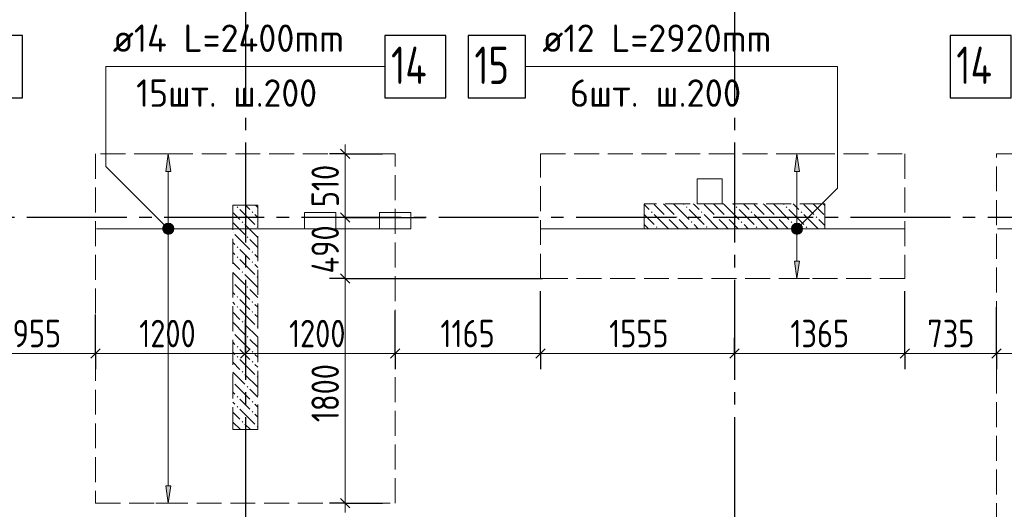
# Model space of a CAD drawing. Header units: millimetres. Extents: x 0 to 61017, y 0 to 42000.
# Tile 24 of 30: x 36952 to 44842, y 24761 to 28686. Entities that reach past the tile are written whole.
import ezdxf

# ---------------------------------------------------------------- set-up
doc = ezdxf.new("R2010")
doc.units = ezdxf.units.MM
doc.linetypes.add('______2', pattern=[270, 200, -70])
doc.linetypes.add('______5', pattern=[1100, 800, -100, 100, -100])
for name, color, linetype, lineweight in [('Standard', 7, 'Continuous', 25), ('ДОП Верх по Х', 7, 'Continuous', 25), ('ЖБ Пилон', 180, 'Continuous', 25), ('Оси', 40, '______5', 18), ('Позиционная метка номер позиции', 7, 'Continuous', 13), ('Примечания', 7, 'Continuous', 25)]:
    doc.layers.add(name, color=color, linetype=linetype, lineweight=lineweight)
doc.layers.add('ЖБ Перекрытие верхний уровень', color=7, linetype='Continuous', lineweight=25, true_color=0xe0e0ff)
doc.styles.add('GOST 2.304-81', font='txt')
doc.styles.add('ISOCPEUR', font='txt')

msp = doc.modelspace()

# ---------------------------------------------------------------- hatches: boundary and pattern name
at = {"layer": 'ДОП Верх по Х', "linetype": 'Continuous', "lineweight": 13, "transparency": 33554687}
for points in [[(38162.3, 27470), (38142.3, 27610), (38122.3, 27470)], [(43200.9, 27470), (43180.9, 27610), (43160.9, 27470)], [(38104.8, 27010), (38179.8, 27010), (38174.5, 27028.8)], [(38104.8, 27010), (38174.5, 27028.8), (38110, 27028.8)], [(38110, 26991.2), (38179.8, 27010), (38104.8, 27010)], [(38110, 27028.8), (38174.5, 27028.8), (38161, 27042.3)], [(38110, 27028.8), (38161, 27042.3), (38123.5, 27042.3)], [(38110, 26991.2), (38174.5, 26991.2), (38179.8, 27010)], [(38123.5, 26977.8), (38174.5, 26991.2), (38110, 26991.2)], [(38123.5, 27042.3), (38161, 27042.3), (38142.3, 27047.5)], [(38123.5, 26977.8), (38161, 26977.8), (38174.5, 26991.2)], [(43143.4, 27010), (43218.4, 27010), (43213.2, 27028.8)], [(43143.4, 27010), (43213.2, 27028.8), (43148.7, 27028.8)], [(43148.7, 26991.2), (43218.4, 27010), (43143.4, 27010)], [(43148.7, 27028.8), (43213.2, 27028.8), (43199.7, 27042.3)], [(43148.7, 27028.8), (43199.7, 27042.3), (43162.2, 27042.3)], [(43148.7, 26991.2), (43213.2, 26991.2), (43218.4, 27010)], [(43162.2, 26977.8), (43213.2, 26991.2), (43148.7, 26991.2)], [(43162.2, 27042.3), (43199.7, 27042.3), (43180.9, 27047.5)], [(43162.2, 26977.8), (43199.7, 26977.8), (43213.2, 26991.2)], [(38161, 26977.8), (38123.5, 26977.8), (38142.3, 26972.5)], [(43199.7, 26977.8), (43162.2, 26977.8), (43180.9, 26972.5)]]:
    msp.add_hatch(color=7, dxfattribs=at).paths.add_polyline_path(points)
for points in [[(43200.9, 26750), (43180.9, 26610), (43160.9, 26750)], [(38162.3, 24950), (38142.3, 24810), (38122.3, 24950)]]:
    msp.add_hatch(color=7, dxfattribs=at).paths.add_polyline_path(points, flags=16)
at = {"layer": 'ЖБ Пилон', "linetype": 'Continuous', "lineweight": 18, "transparency": 33554687}
for points in [[(38690.5, 27183.1), (38696.9, 27189.6), (38703.4, 27183.1), (38696.9, 27176.6)], [(38810.4, 27143.1), (38816.9, 27149.6), (38823.4, 27143.1), (38816.9, 27136.6)], [(42010.4, 27143.1), (42016.9, 27149.6), (42023.4, 27143.1), (42016.9, 27136.6)], [(42290.5, 27183.1), (42296.9, 27189.6), (42303.4, 27183.1), (42296.9, 27176.6)], [(42410.4, 27143.1), (42416.9, 27149.6), (42423.4, 27143.1), (42416.9, 27136.6)], [(42690.5, 27183.1), (42696.9, 27189.6), (42703.4, 27183.1), (42696.9, 27176.6)], [(42810.4, 27143.1), (42816.9, 27149.6), (42823.4, 27143.1), (42816.9, 27136.6)], [(43090.5, 27183.1), (43096.9, 27189.6), (43103.4, 27183.1), (43096.9, 27176.6)], [(43210.4, 27143.1), (43216.9, 27149.6), (43223.4, 27143.1), (43216.9, 27136.6)], [(38730.5, 27063.1), (38737, 27069.6), (38743.5, 27063.1), (38737, 27056.6)], [(42130.5, 27103.1), (42137, 27109.6), (42143.5, 27103.1), (42137, 27096.6)], [(42210.4, 27103.1), (42216.9, 27109.6), (42223.4, 27103.1), (42216.9, 27096.6)], [(42330.5, 27063.1), (42337, 27069.6), (42343.5, 27063.1), (42337, 27056.6)], [(42530.5, 27103.1), (42537, 27109.6), (42543.5, 27103.1), (42537, 27096.6)], [(42610.4, 27103.1), (42616.9, 27109.6), (42623.4, 27103.1), (42616.9, 27096.6)], [(42730.5, 27063.1), (42737, 27069.6), (42743.5, 27063.1), (42737, 27056.6)], [(42930.5, 27103.1), (42937, 27109.6), (42943.5, 27103.1), (42937, 27096.6)], [(43010.4, 27103.1), (43016.9, 27109.6), (43023.4, 27103.1), (43016.9, 27096.6)], [(43130.5, 27063.1), (43137, 27069.6), (43143.5, 27063.1), (43137, 27056.6)], [(43330.5, 27103.1), (43337, 27109.6), (43343.5, 27103.1), (43337, 27096.6)], [(38659.9, 26986.7), (38663.5, 26983.1), (38659.9, 26979.6)], [(38850.5, 27023.1), (38857, 27029.6), (38859.9, 27026.7), (38859.9, 27019.6), (38857, 27016.6)], [(42050.5, 27023.1), (42057, 27029.6), (42063.5, 27023.1), (42057, 27016.6)], [(42450.5, 27023.1), (42457, 27029.6), (42463.5, 27023.1), (42457, 27016.6)], [(42850.5, 27023.1), (42857, 27029.6), (42863.5, 27023.1), (42857, 27016.6)], [(43250.5, 27023.1), (43257, 27029.6), (43263.5, 27023.1), (43257, 27016.6)], [(38770.5, 26943.1), (38777, 26949.6), (38783.4, 26943.1), (38777, 26936.6)], [(38690.5, 26863.1), (38696.9, 26869.6), (38703.4, 26863.1), (38696.9, 26856.6)], [(38810.4, 26823.1), (38816.9, 26829.6), (38823.4, 26823.1), (38816.9, 26816.6)], [(38690.5, 26783.1), (38696.9, 26789.6), (38703.4, 26783.1), (38696.9, 26776.6)], [(38810.4, 26743.1), (38816.9, 26749.6), (38823.4, 26743.1), (38816.9, 26736.6)], [(38730.5, 26663.1), (38737, 26669.6), (38743.5, 26663.1), (38737, 26656.6)], [(38850.5, 26623.1), (38857, 26629.6), (38859.9, 26626.7), (38859.9, 26619.6), (38857, 26616.6)], [(38659.9, 26586.7), (38663.5, 26583.1), (38659.9, 26579.6)], [(38770.5, 26543.1), (38777, 26549.6), (38783.4, 26543.1), (38777, 26536.6)], [(38690.5, 26463.1), (38696.9, 26469.6), (38703.4, 26463.1), (38696.9, 26456.6)], [(38690.5, 26383.1), (38696.9, 26389.6), (38703.4, 26383.1), (38696.9, 26376.6)], [(38810.4, 26423.1), (38816.9, 26429.6), (38823.4, 26423.1), (38816.9, 26416.6)], [(38810.4, 26343.1), (38816.9, 26349.6), (38823.4, 26343.1), (38816.9, 26336.6)], [(38730.5, 26263.1), (38737, 26269.6), (38743.5, 26263.1), (38737, 26256.6)], [(38850.5, 26223.1), (38857, 26229.6), (38859.9, 26226.7), (38859.9, 26219.6), (38857, 26216.6)], [(38659.9, 26186.7), (38663.5, 26183.1), (38659.9, 26179.6)], [(38770.5, 26143.1), (38777, 26149.6), (38783.4, 26143.1), (38777, 26136.6)], [(38690.5, 26063.1), (38696.9, 26069.6), (38703.4, 26063.1), (38696.9, 26056.6)], [(38690.5, 25983.1), (38696.9, 25989.6), (38703.4, 25983.1), (38696.9, 25976.6)], [(38810.4, 26023.1), (38816.9, 26029.6), (38823.4, 26023.1), (38816.9, 26016.6)], [(38810.4, 25943.1), (38816.9, 25949.6), (38823.4, 25943.1), (38816.9, 25936.6)], [(38730.5, 25863.1), (38737, 25869.6), (38743.5, 25863.1), (38737, 25856.6)], [(38850.5, 25823.1), (38857, 25829.6), (38859.9, 25826.7), (38859.9, 25819.6), (38857, 25816.6)], [(38659.9, 25786.7), (38663.5, 25783.1), (38659.9, 25779.6)], [(38770.5, 25743.1), (38777, 25749.6), (38783.4, 25743.1), (38777, 25736.6)], [(38690.5, 25663.1), (38696.9, 25669.6), (38703.4, 25663.1), (38696.9, 25656.6)], [(38690.5, 25583.1), (38696.9, 25589.6), (38703.4, 25583.1), (38696.9, 25576.6)], [(38810.4, 25623.1), (38816.9, 25629.6), (38823.4, 25623.1), (38816.9, 25616.6)], [(38810.4, 25543.1), (38816.9, 25549.6), (38823.4, 25543.1), (38816.9, 25536.6)], [(38730.5, 25463.1), (38737, 25469.6), (38743.5, 25463.1), (38737, 25456.6)], [(38850.5, 25423.1), (38857, 25429.6), (38859.9, 25426.7), (38859.9, 25419.6), (38857, 25416.6)]]:
    msp.add_hatch(color=7, dxfattribs=at).paths.add_polyline_path(points, flags=16)
at = {"layer": 'Позиционная метка номер позиции', "linetype": 'Continuous', "lineweight": 13, "transparency": 33554687}
for points in [[(38110.5, 26978.2), (38153.7, 27053.3), (38099, 26998.5)], [(38099, 26998.5), (38153.7, 27053.3), (38130.8, 27053.3)], [(38099, 26998.5), (38130.8, 27053.3), (38099, 27021.5)], [(38099, 27021.5), (38130.8, 27053.3), (38110.5, 27041.8)], [(38110.5, 26978.2), (38174.1, 27041.8), (38153.7, 27053.3)], [(38130.8, 26966.7), (38174.1, 27041.8), (38110.5, 26978.2)], [(38130.8, 26966.7), (38185.6, 27021.5), (38174.1, 27041.8)], [(38153.7, 26966.7), (38185.6, 27021.5), (38130.8, 26966.7)], [(38153.7, 26966.7), (38185.6, 26998.5), (38185.6, 27021.5)], [(38185.6, 26998.5), (38153.7, 26966.7), (38174.1, 26978.2)], [(43137.7, 27021.5), (43212.8, 26978.2), (43149.1, 27041.8)], [(43137.7, 26998.5), (43192.4, 26966.7), (43137.7, 27021.5)], [(43137.7, 27021.5), (43192.4, 26966.7), (43212.8, 26978.2)], [(43169.5, 26966.7), (43137.7, 26998.5), (43149.1, 26978.2)], [(43137.7, 26998.5), (43169.5, 26966.7), (43192.4, 26966.7)], [(43149.1, 27041.8), (43224.2, 26998.5), (43169.5, 27053.3)], [(43149.1, 27041.8), (43212.8, 26978.2), (43224.2, 26998.5)], [(43169.5, 27053.3), (43224.2, 26998.5), (43224.2, 27021.5)], [(43169.5, 27053.3), (43224.2, 27021.5), (43192.4, 27053.3)], [(43192.4, 27053.3), (43224.2, 27021.5), (43212.8, 27041.8)]]:
    msp.add_hatch(color=7, dxfattribs=at).paths.add_polyline_path(points)

# ---------------------------------------------------------------- linework, layer by layer
at = {"layer": 'Standard', "color": 7, "linetype": 'Continuous', "lineweight": 25, "transparency": 33554687}
for p, q in [((39522.5, 27647.5), (39597.5, 27572.5)), ((39522.5, 27137.5), (39597.5, 27062.5)), ((39522.5, 26647.5), (39597.5, 26572.5)), ((37597.5, 26047.5), (37522.5, 25972.5)), ((38797.5, 26047.5), (38722.5, 25972.5)), ((39997.5, 26047.5), (39922.5, 25972.5)), ((41162.5, 26047.5), (41087.5, 25972.5)), ((42717.5, 26047.5), (42642.5, 25972.5)), ((44082.5, 26047.5), (44007.5, 25972.5)), ((44817.5, 26047.5), (44742.5, 25972.5)), ((39522.5, 24847.5), (39597.5, 24772.5))]:
    msp.add_line(p, q, dxfattribs=at)
at = {"layer": 'Standard', "color": 7, "linetype": 'Continuous', "lineweight": 13, "transparency": 33554687}
for p, q in [((39560, 27610), (39560, 27685)), ((39560, 27100), (39560, 26610)), ((39560, 26610), (39560, 24810)), ((37560, 26010), (36605, 26010)), ((38760, 26010), (37560, 26010)), ((39960, 26010), (38760, 26010)), ((41125, 26010), (39960, 26010)), ((42680, 26010), (41125, 26010)), ((44045, 26010), (42680, 26010)), ((44780, 26010), (44045, 26010)), ((45980, 26010), (44780, 26010)), ((39560, 24810), (39560, 24735))]:
    msp.add_line(p, q, dxfattribs=at)
at = {"layer": 'Standard', "color": 251, "linetype": 'Continuous', "lineweight": -3, "true_color": 0x656565, "transparency": 33554687}
for p, q in [((39560, 27610), (39435, 27610)), ((39560, 27610), (39685, 27610)), ((39560, 27610), (39860, 27610)), ((39560, 27100), (39435, 27100)), ((39560, 27100), (39685, 27100)), ((39560, 27100), (40202.5, 27100)), ((39560, 26610), (39435, 26610)), ((39560, 26610), (39685, 26610)), ((39560, 26610), (41142.3, 26610)), ((37560, 26010), (37560, 26135)), ((38760, 26010), (38760, 26135)), ((39960, 26010), (39960, 26135)), ((41125, 26010), (41125, 26135)), ((42680, 26010), (42680, 26135)), ((44045, 26010), (44045, 26135)), ((44780, 26010), (44780, 26135)), ((37560, 26010), (37560, 25885)), ((38760, 26010), (38760, 25885)), ((39960, 26010), (39960, 25885)), ((41125, 26010), (41125, 25885)), ((42680, 26010), (42680, 25885)), ((42680, 26010), (42680, 26010)), ((44045, 26010), (44045, 25885)), ((44780, 26010), (44780, 25885)), ((39560, 24810), (39435, 24810)), ((39560, 24810), (39685, 24810)), ((39560, 24810), (39860, 24810))]:
    msp.add_line(p, q, dxfattribs=at)
at = {"layer": 'Standard', "color": 7, "linetype": 'Continuous', "lineweight": 13, "transparency": 33554687}
msp.add_lwpolyline([(39560, 27610), (39560, 27102.2), (39560, 27102.2), (39560, 27100)], dxfattribs=at)
at = {"layer": 'Standard', "color": 251, "linetype": 'Continuous', "lineweight": -3, "true_color": 0x656565, "transparency": 33554687}
for points in [[(41125, 26010), (41125, 26027), (41125, 26027), (41125, 26027), (41125, 26027), (41125, 26027), (41125, 26027), (41125, 26027), (41125, 26027), (41125, 26027), (41125, 26027), (41125, 26027), (41125, 26027), (41125, 26027), (41125, 26027), (41125, 26027), (41125, 26027), (41125, 26027), (41125, 26027), (41125, 26027), (41125, 26027), (41125, 26027), (41125, 26027), (41125, 26027), (41125, 26027), (41125, 26027), (41125, 26027), (41125, 26027), (41125, 26027), (41125, 26027), (41125, 26027), (41125, 26027), (41125, 26027), (41125, 26027), (41125, 26027), (41125, 26027), (41125, 26027), (41125, 26027), (41125, 26027), (41125, 26027), (41125, 26027), (41125, 26027), (41125, 26027), (41125, 26027), (41125, 26027), (41125, 26027), (41125, 26027), (41125, 26027), (41125, 26027), (41125, 26027), (41125, 26027), (41125, 26027), (41125, 26027), (41125, 26027), (41125, 26027), (41125, 26510)], [(44045, 26010), (44045, 26027), (44045, 26027), (44045, 26027), (44045, 26027), (44045, 26027), (44045, 26027), (44045, 26027), (44045, 26027), (44045, 26027), (44045, 26027), (44045, 26027), (44045, 26027), (44045, 26027), (44045, 26027), (44045, 26027), (44045, 26027), (44045, 26027), (44045, 26027), (44045, 26027), (44045, 26027), (44045, 26027), (44045, 26027), (44045, 26027), (44045, 26027), (44045, 26027), (44045, 26027), (44045, 26027), (44045, 26027), (44045, 26027), (44045, 26027), (44045, 26027), (44045, 26027), (44045, 26027), (44045, 26027), (44045, 26027), (44045, 26027), (44045, 26027), (44045, 26027), (44045, 26027), (44045, 26027), (44045, 26027), (44045, 26027), (44045, 26027), (44045, 26027), (44045, 26027), (44045, 26027), (44045, 26027), (44045, 26027), (44045, 26027), (44045, 26027), (44045, 26027), (44045, 26027), (44045, 26027), (44045, 26027), (44045, 26027), (44045, 26027), (44045, 26027), (44045, 26027), (44045, 26510)], [(44780, 26010), (44780, 26027), (44780, 26027), (44780, 26027), (44780, 26027), (44780, 26027), (44780, 26027), (44780, 26027), (44780, 26027), (44780, 26027), (44780, 26027), (44780, 26027), (44780, 26027), (44780, 26027), (44780, 26027), (44780, 26027), (44780, 26027), (44780, 26027), (44780, 26027), (44780, 26027), (44780, 26027), (44780, 26027), (44780, 26027), (44780, 26027), (44780, 26027), (44780, 26027), (44780, 26027), (44780, 26027), (44780, 26027), (44780, 26027), (44780, 26027), (44780, 26027), (44780, 26027), (44780, 26027), (44780, 26027), (44780, 26027), (44780, 26027), (44780, 26027), (44780, 26027), (44780, 26027), (44780, 26027), (44780, 26027), (44780, 26027), (44780, 26027), (44780, 26027), (44780, 26027), (44780, 26027), (44780, 26027), (44780, 26027), (44780, 26027), (44780, 26027), (44780, 26027), (44780, 26027), (44780, 26027), (44780, 26027), (44780, 26027), (44780, 26027), (44780, 26027), (44780, 26027), (44780, 26027), (44780, 26027), (44780, 26381.5)], [(37560, 26010), (37560, 26027), (37560, 26027), (37560, 26027), (37560, 26027), (37560, 26027), (37560, 26027), (37560, 26027), (37560, 26027), (37560, 26027), (37560, 26027), (37560, 26027), (37560, 26027), (37560, 26027), (37560, 26027), (37560, 26027), (37560, 26027), (37560, 26027), (37560, 26027), (37560, 26027), (37560, 26027), (37560, 26027), (37560, 26027), (37560, 26027), (37560, 26027), (37560, 26027), (37560, 26027), (37560, 26027), (37560, 26027), (37560, 26027), (37560, 26027), (37560, 26027), (37560, 26027), (37560, 26027), (37560, 26027), (37560, 26027), (37560, 26027), (37560, 26027), (37560, 26027), (37560, 26027), (37560, 26027), (37560, 26027), (37560, 26027), (37560, 26027), (37560, 26027), (37560, 26027), (37560, 26027), (37560, 26027), (37560, 26027), (37560, 26324)], [(38760, 26010), (38760, 26027), (38760, 26027), (38760, 26027), (38760, 26027), (38760, 26027), (38760, 26027), (38760, 26027), (38760, 26027), (38760, 26027), (38760, 26027), (38760, 26027), (38760, 26027), (38760, 26027), (38760, 26027), (38760, 26027), (38760, 26027), (38760, 26027), (38760, 26027), (38760, 26027), (38760, 26027), (38760, 26027), (38760, 26027), (38760, 26027), (38760, 26027), (38760, 26027), (38760, 26027), (38760, 26027), (38760, 26027), (38760, 26027), (38760, 26027), (38760, 26027), (38760, 26027), (38760, 26027), (38760, 26027), (38760, 26027), (38760, 26027), (38760, 26027), (38760, 26027), (38760, 26027), (38760, 26027), (38760, 26027), (38760, 26027), (38760, 26027), (38760, 26027), (38760, 26027), (38760, 26027), (38760, 26027), (38760, 26027), (38760, 26027), (38760, 26027), (38760, 26280.8)], [(39960, 26010), (39960, 26027), (39960, 26027), (39960, 26027), (39960, 26027), (39960, 26027), (39960, 26027), (39960, 26027), (39960, 26027), (39960, 26027), (39960, 26027), (39960, 26027), (39960, 26027), (39960, 26027), (39960, 26027), (39960, 26027), (39960, 26027), (39960, 26027), (39960, 26027), (39960, 26027), (39960, 26027), (39960, 26027), (39960, 26027), (39960, 26027), (39960, 26027), (39960, 26027), (39960, 26027), (39960, 26027), (39960, 26027), (39960, 26027), (39960, 26027), (39960, 26027), (39960, 26027), (39960, 26027), (39960, 26027), (39960, 26027), (39960, 26027), (39960, 26027), (39960, 26027), (39960, 26027), (39960, 26027), (39960, 26027), (39960, 26027), (39960, 26027), (39960, 26027), (39960, 26027), (39960, 26027), (39960, 26027), (39960, 26027), (39960, 26027), (39960, 26027), (39960, 26027), (39960, 26027), (39960, 26352.7)]]:
    msp.add_lwpolyline(points, dxfattribs=at)
at = {"layer": 'ДОП Верх по Х', "color": 7, "linetype": 'Continuous', "lineweight": 13, "transparency": 33554687}
for p, q in [((37677.7, 28310), (39807.7, 28310)), ((41120.2, 28310), (43206.2, 28310))]:
    msp.add_line(p, q, dxfattribs=at)
at = {"layer": 'ДОП Верх по Х', "color": 251, "linetype": 'Continuous', "lineweight": 13, "true_color": 0x494949, "transparency": 33554687}
for p, q in [((38142.3, 27610), (38042.3, 27610)), ((38142.3, 27610), (38122.3, 27470)), ((38162.3, 27470), (38142.3, 27610)), ((38142.3, 27610), (38242.3, 27610)), ((38142.3, 27610), (38142.3, 27610)), ((43180.9, 27610), (43080.9, 27610)), ((43180.9, 27610), (43160.9, 27470)), ((43200.9, 27470), (43180.9, 27610)), ((43180.9, 27610), (43280.9, 27610)), ((43180.9, 27610), (43180.9, 27610)), ((38122.3, 27470), (38162.3, 27470)), ((38142.3, 27040), (38142.3, 27470)), ((43160.9, 27470), (43200.9, 27470)), ((43180.9, 27040), (43180.9, 27470)), ((38104.8, 27010), (38104.8, 27010)), ((38179.8, 27010), (38179.8, 27010)), ((43143.4, 27010), (43143.4, 27010)), ((43218.4, 27010), (43218.4, 27010)), ((38142.3, 24950), (38142.3, 26980)), ((43180.9, 26750), (43180.9, 26980)), ((43180.9, 26610), (43160.9, 26750)), ((43160.9, 26750), (43200.9, 26750)), ((43200.9, 26750), (43180.9, 26610)), ((43180.9, 26610), (43080.9, 26610)), ((43180.9, 26610), (43280.9, 26610)), ((43180.9, 26610), (43180.9, 26610)), ((38142.3, 24810), (38122.3, 24950)), ((38122.3, 24950), (38162.3, 24950)), ((38162.3, 24950), (38142.3, 24810)), ((38142.3, 24810), (38042.3, 24810)), ((38142.3, 24810), (38242.3, 24810)), ((38142.3, 24810), (38142.3, 24810))]:
    msp.add_line(p, q, dxfattribs=at)
at = {"layer": 'ДОП Верх по Х', "color": 7, "linetype": 'Continuous', "lineweight": 18, "transparency": 33554687}
for p, q in [((37567, 27010), (39953, 27010)), ((41131, 27010), (44039, 27010)), ((44787, 27010), (47173, 27010))]:
    msp.add_line(p, q, dxfattribs=at)
at = {"layer": 'ДОП Верх по Х', "color": 7, "linetype": 'Continuous', "lineweight": 25, "transparency": 33554687}
for points in [[(36513.8, 28060), (36973.8, 28060), (36973.8, 28560), (36513.8, 28560), (36513.8, 28060)], [(39877.7, 28060), (40367.7, 28060), (40367.7, 28560), (39877.7, 28560), (39877.7, 28060)], [(40546.2, 28060), (41006.2, 28060), (41006.2, 28560), (40546.2, 28560), (40546.2, 28060)], [(44407.8, 28060), (44897.8, 28060), (44897.8, 28560), (44407.8, 28560), (44407.8, 28060)]]:
    msp.add_lwpolyline(points, dxfattribs=at)
at = {"layer": 'ДОП Верх по Х', "color": 251, "linetype": 'Continuous', "lineweight": 13, "true_color": 0x494949, "transparency": 33554687}
for centre in [(38142.3, 27010), (43180.9, 27010)]:
    msp.add_circle(centre, 37.5, dxfattribs=at)
at = {"layer": 'ЖБ Перекрытие верхний уровень', "color": 7, "linetype": 'Continuous', "lineweight": 18, "transparency": 33554687}
for p, q in [((42580, 27410), (42380, 27410)), ((42380, 27410), (42380, 27210)), ((42580, 27210), (42580, 27410)), ((42380, 27210), (42580, 27210)), ((39485, 27140), (39235, 27140)), ((39235, 27140), (39235, 27010)), ((39485, 27010), (39485, 27140)), ((40085, 27140), (39835, 27140)), ((39835, 27140), (39835, 27010)), ((40085, 27010), (40085, 27140)), ((39235, 27010), (39485, 27010)), ((39835, 27010), (40085, 27010))]:
    msp.add_line(p, q, dxfattribs=at)
at = {"layer": 'ЖБ Пилон', "color": 253, "linetype": '______2', "lineweight": 13, "true_color": 0xa0a0a0, "transparency": 33554687}
for p, q in [((38659.9, 27200), (38659.9, 25400)), ((38859.9, 27200), (38659.9, 27200)), ((38859.9, 25400), (38859.9, 27200)), ((43405, 27210), (41955, 27210)), ((41955, 27210), (41955, 27010)), ((43405, 27010), (43405, 27210)), ((41955, 27010), (43405, 27010)), ((38659.9, 25400), (38859.9, 25400))]:
    msp.add_line(p, q, dxfattribs=at)
at = {"layer": 'ЖБ Пилон', "color": 9, "linetype": 'Continuous', "lineweight": 18, "true_color": 0xc7c7c7, "transparency": 33554687}
for p, q in [((38716.9, 27163.1), (38837, 27043.1)), ((38796.9, 27163.1), (38760.1, 27200)), ((38840.1, 27200), (38859.9, 27180.2)), ((41957, 27203.1), (41955, 27205.1)), ((41996.9, 27163.1), (41957, 27203.1)), ((42037, 27203.1), (42116.9, 27123.1)), ((42116.9, 27203.1), (42110.1, 27210)), ((42116.9, 27203.1), (42196.9, 27123.1)), ((42190.1, 27210), (42196.9, 27203.1)), ((42196.9, 27203.1), (42316.9, 27083.1)), ((42270.1, 27210), (42277, 27203.1)), ((42316.9, 27163.1), (42437, 27043.1)), ((42357, 27203.1), (42350.1, 27210)), ((42396.9, 27163.1), (42357, 27203.1)), ((42437, 27203.1), (42516.9, 27123.1)), ((42516.9, 27203.1), (42510.1, 27210)), ((42516.9, 27203.1), (42596.9, 27123.1)), ((42590.1, 27210), (42596.9, 27203.1)), ((42596.9, 27203.1), (42716.9, 27083.1)), ((42670.1, 27210), (42677, 27203.1)), ((42716.9, 27163.1), (42837, 27043.1)), ((42757, 27203.1), (42750.1, 27210)), ((42796.9, 27163.1), (42757, 27203.1)), ((42837, 27203.1), (42916.9, 27123.1)), ((42916.9, 27203.1), (42910.1, 27210)), ((42916.9, 27203.1), (42996.9, 27123.1)), ((42990.1, 27210), (42996.9, 27203.1)), ((42996.9, 27203.1), (43116.9, 27083.1)), ((43070.1, 27210), (43077, 27203.1)), ((43116.9, 27163.1), (43237, 27043.1)), ((43157, 27203.1), (43150.1, 27210)), ((43196.9, 27163.1), (43157, 27203.1)), ((43237, 27203.1), (43316.9, 27123.1)), ((43316.9, 27203.1), (43310.1, 27210)), ((43316.9, 27203.1), (43396.9, 27123.1)), ((43390.1, 27210), (43396.9, 27203.1)), ((43396.9, 27203.1), (43405, 27195.1)), ((38659.9, 27140.1), (38716.9, 27083.1)), ((38837, 27123.1), (38859.9, 27100.2)), ((41955, 27125.1), (42037, 27043.1)), ((42037, 27123.1), (42150.1, 27010)), ((42196.9, 27043.1), (42157, 27083.1)), ((42237, 27083.1), (42310.1, 27010)), ((42437, 27123.1), (42550.1, 27010)), ((42596.9, 27043.1), (42557, 27083.1)), ((42637, 27083.1), (42710.1, 27010)), ((42837, 27123.1), (42950.1, 27010)), ((42996.9, 27043.1), (42957, 27083.1)), ((43037, 27083.1), (43110.1, 27010)), ((43237, 27123.1), (43350.1, 27010)), ((43396.9, 27043.1), (43357, 27083.1)), ((38659.9, 27060.2), (38757, 26963.1)), ((38757, 27043.1), (38859.9, 26940.2)), ((41957, 27043.1), (41990.1, 27010)), ((42230.1, 27010), (42196.9, 27043.1)), ((42357, 27043.1), (42390.1, 27010)), ((42630.1, 27010), (42596.9, 27043.1)), ((42757, 27043.1), (42790.1, 27010)), ((43030.1, 27010), (42996.9, 27043.1)), ((43157, 27043.1), (43190.1, 27010)), ((43405, 27035.1), (43396.9, 27043.1)), ((38677, 26963.1), (38796.9, 26843.1)), ((38859.9, 26860.2), (38796.9, 26923.1)), ((38659.9, 26900.2), (38677, 26883.1)), ((38757, 26803.1), (38716.9, 26843.1)), ((38659.9, 26820.2), (38677, 26803.1)), ((38716.9, 26763.1), (38837, 26643.1)), ((38796.9, 26763.1), (38757, 26803.1)), ((38837, 26803.1), (38859.9, 26780.2)), ((38659.9, 26740.1), (38716.9, 26683.1)), ((38837, 26723.1), (38859.9, 26700.2)), ((38659.9, 26660.2), (38757, 26563.1)), ((38757, 26643.1), (38859.9, 26540.2)), ((38677, 26563.1), (38796.9, 26443.1)), ((38859.9, 26460.2), (38796.9, 26523.1)), ((38659.9, 26500.2), (38677, 26483.1)), ((38757, 26403.1), (38716.9, 26443.1)), ((38659.9, 26420.2), (38677, 26403.1)), ((38716.9, 26363.1), (38837, 26243.1)), ((38796.9, 26363.1), (38757, 26403.1)), ((38837, 26403.1), (38859.9, 26380.2)), ((38659.9, 26340.1), (38716.9, 26283.1)), ((38837, 26323.1), (38859.9, 26300.2)), ((38659.9, 26260.2), (38757, 26163.1)), ((38757, 26243.1), (38859.9, 26140.2)), ((38677, 26163.1), (38796.9, 26043.1)), ((38859.9, 26060.2), (38796.9, 26123.1)), ((38659.9, 26100.2), (38677, 26083.1)), ((38757, 26003.1), (38716.9, 26043.1)), ((38659.9, 26020.2), (38677, 26003.1)), ((38716.9, 25963.1), (38837, 25843.1)), ((38796.9, 25963.1), (38757, 26003.1)), ((38837, 26003.1), (38859.9, 25980.2)), ((38659.9, 25940.1), (38716.9, 25883.1)), ((38837, 25923.1), (38859.9, 25900.2)), ((38659.9, 25860.2), (38757, 25763.1)), ((38757, 25843.1), (38859.9, 25740.2)), ((38677, 25763.1), (38796.9, 25643.1)), ((38659.9, 25700.2), (38677, 25683.1)), ((38859.9, 25660.2), (38796.9, 25723.1)), ((38659.9, 25620.2), (38677, 25603.1)), ((38757, 25603.1), (38716.9, 25643.1)), ((38796.9, 25563.1), (38757, 25603.1)), ((38837, 25603.1), (38859.9, 25580.2)), ((38659.9, 25540.1), (38716.9, 25483.1)), ((38716.9, 25563.1), (38837, 25443.1)), ((38837, 25523.1), (38859.9, 25500.2)), ((38659.9, 25460.2), (38720.1, 25400)), ((38757, 25443.1), (38800.1, 25400))]:
    msp.add_line(p, q, dxfattribs=at)
at = {"layer": 'Оси', "color": 8, "linetype": '______5', "lineweight": -3, "transparency": 33554687}
for p, q in [((38760, 37600), (38760, 15970)), ((42680, 37600), (42680, 15970)), ((49910, 27100), (3600, 27100))]:
    msp.add_line(p, q, dxfattribs=at)
at = {"layer": 'Позиционная метка номер позиции', "color": 7, "linetype": 'Continuous', "lineweight": 13, "transparency": 33554687}
for p, q in [((38110.5, 27041.8), (38110.5, 27041.8)), ((38174.1, 27041.8), (38174.1, 27041.8)), ((43149.1, 27041.8), (43149.1, 27041.8)), ((43212.8, 27041.8), (43212.8, 27041.8)), ((38110.5, 26978.2), (38110.5, 26978.2)), ((38174.1, 26978.2), (38174.1, 26978.2)), ((43149.1, 26978.2), (43149.1, 26978.2)), ((43212.8, 26978.2), (43212.8, 26978.2))]:
    msp.add_line(p, q, dxfattribs=at)
for points in [[(38142.3, 27010), (37642.3, 27510), (37642.3, 28310), (39877.7, 28310)], [(43180.9, 27010), (43506.2, 27335.3), (43506.2, 28310), (41006.2, 28310)]]:
    msp.add_lwpolyline(points, dxfattribs=at)
for centre in [(38142.3, 27010), (43180.9, 27010)]:
    msp.add_circle(centre, 45, dxfattribs=at)
at = {"layer": 'Примечания', "color": 7, "linetype": '______2', "lineweight": 18, "transparency": 33554687}
for p, q in [((39960, 27610), (37560, 27610)), ((37560, 27610), (37560, 24810)), ((39960, 24810), (39960, 27610)), ((41125, 27610), (44045, 27610)), ((41125, 26610), (41125, 27610)), ((44045, 27610), (44045, 26610)), ((44780, 27610), (47180, 27610)), ((44780, 24610), (44780, 27610)), ((44045, 26610), (41125, 26610)), ((37560, 24810), (39960, 24810))]:
    msp.add_line(p, q, dxfattribs=at)

# ---------------------------------------------------------------- texts
at = {"layer": 'Standard', "color": 7, "linetype": 'Continuous', "lineweight": 25, "transparency": 33554687, "char_height": 220, "attachment_point": 7, "rotation": 90, "style": 'GOST 2.304-81'}
for s, insert, width in [('510', (39510, 27183), 469.509), ('490', (39510, 26651.7), 531.973), ('1800', (39510, 25459.8), 625.741)]:
    msp.add_mtext(s, dxfattribs=dict(at, insert=insert, width=width))
at = {"layer": 'Standard', "color": 7, "linetype": 'Continuous', "lineweight": 25, "transparency": 33554687, "char_height": 220, "attachment_point": 7, "style": 'GOST 2.304-81'}
for s, insert, width in [('955', (36894.9, 26060), 500.814), ('1200', (37909.8, 26060), 625.735), ('1200', (39109.8, 26060), 625.735), ('1165', (40323.6, 26060), 563.284), ('1555', (41675.8, 26060), 579.019), ('1365', (43128, 26060), 594.595), ('735', (44224.9, 26060), 500.814)]:
    msp.add_mtext(s, dxfattribs=dict(at, insert=insert, width=width))
at = {"layer": 'ДОП Верх по Х', "color": 7, "linetype": 'Continuous', "lineweight": 13, "transparency": 33554687, "attachment_point": 7, "style": 'ISOCPEUR'}
for s, insert, char_height, width in [('\\W0.96;ø14 L=2400mm ', (37697.7, 28427.3), 220, 2194.699), ('\\W0.96;ø12 L=2920mm ', (41140.2, 28427.3), 220, 2150.523), ('\\W0.76;14', (39927.7, 28170), 300, 504.567), ('\\W0.75;15', (40596.2, 28170), 300, 472.289), ('\\W0.76;14', (44457.8, 28170), 300, 504.559), ('\\W0.95;15шт. ш.200 ', (37884.7, 27987.3), 220, 1819.893), ('\\W0.97;6шт. ш.200 ', (41360.2, 27987.3), 220, 1712.337)]:
    msp.add_mtext(s, dxfattribs=dict(at, insert=insert, char_height=char_height, width=width))

doc.saveas('drawing.dxf')
